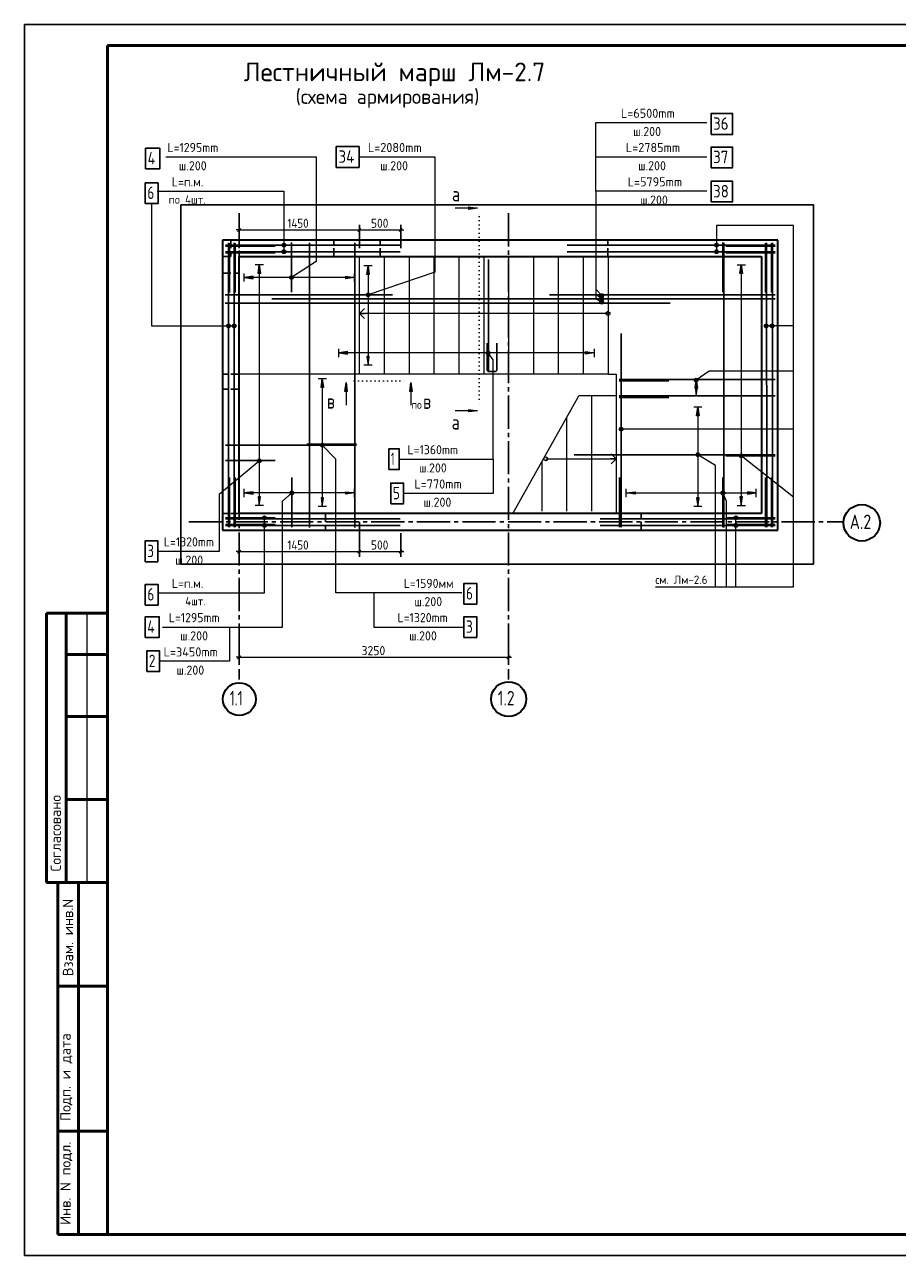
# Model space of a CAD drawing. Header units: millimetres. Extents: x 0 to 21000, y 0 to 14850.
# Tile 1 of 7: x 0 to 10530, y 0 to 14850. Entities that reach past the tile are written whole.
import ezdxf

# ---------------------------------------------------------------- set-up
doc = ezdxf.new("R2010")
doc.units = ezdxf.units.MM
for name, pattern in [('______2', [135, 100, -35]), ('______5', [550, 400, -50, 50, -50]), ('______9', [50, 0, -50])]:
    doc.linetypes.add(name, pattern=pattern)
for name, color, linetype, lineweight in [('Standard', 7, 'Continuous', 25), ('Заголовок чертежа', 7, 'Continuous', 25), ('Обрамление П-обр. равн.', 7, 'Continuous', 25), ('Общий01', 7, 'Continuous', 13), ('Общий02', 7, 'Continuous', 18), ('Позиционная метка линия выноска', 7, 'Continuous', 13), ('Размерная линия_ общее', 7, 'Continuous', 13), ('Текст_ общее', 7, 'Continuous', 25), ('Фоновоя арматура Х1', 7, 'Continuous', 25)]:
    doc.layers.add(name, color=color, linetype=linetype, lineweight=lineweight)
doc.layers.add('ЖБ Лестница', color=7, linetype='Continuous', lineweight=25, true_color=0xe0e0ff)
doc.layers.add('ЖБ Стена верхний уровень', color=7, linetype='Continuous', lineweight=25, true_color=0x006e00)
doc.layers.add('Оси', color=7, linetype='______5', true_color=0x656565)
doc.styles.add('ISOCPEUR', font='txt')

msp = doc.modelspace()

# ---------------------------------------------------------------- hatches: boundary and pattern name
at = {"layer": 'Общий01', "linetype": 'Continuous', "lineweight": 13, "transparency": 33554687}
for points in [[(5358, 12650), (5463, 12635), (5358, 12620)], [(3863, 10425), (3878, 10530), (3893, 10425)], [(4646, 10425), (4661, 10530), (4676, 10425)], [(5358, 10206), (5463, 10191), (5358, 10176)]]:
    msp.add_hatch(color=7, dxfattribs=at).paths.add_polyline_path(points, flags=16)
at = {"layer": 'Общий02', "linetype": 'Continuous', "lineweight": 13, "transparency": 33554687}
for points in [[(2817, 11847), (2832, 11952), (2847, 11847)], [(4129, 11835), (4144, 11940), (4159, 11835)], [(8631, 11847), (8646, 11952), (8661, 11847)], [(3874, 11814), (3979, 11799), (3874, 11784)], [(6769, 10904), (6874, 10889), (6769, 10874)], [(3577, 10470), (3592, 10575), (3607, 10470)], [(8089, 10465), (8104, 10570), (8119, 10465)], [(8108, 10128), (8123, 10233), (8138, 10128)], [(3874, 9214), (3979, 9199), (3874, 9184)], [(7365, 9184), (7260, 9199), (7365, 9214)]]:
    msp.add_hatch(color=7, dxfattribs=at).paths.add_polyline_path(points, flags=16)
for points in [[(2756, 11814), (2651, 11799), (2756, 11784)], [(3896, 10904), (3791, 10889), (3896, 10874)], [(4129, 10845), (4144, 10740), (4159, 10845)], [(8089, 10475), (8104, 10370), (8119, 10475)], [(2756, 9214), (2651, 9199), (2756, 9184)], [(8721, 9184), (8826, 9199), (8721, 9214)], [(2817, 9153), (2832, 9048), (2847, 9153)], [(3577, 9139), (3592, 9034), (3607, 9139)], [(8108, 9139), (8123, 9034), (8138, 9139)], [(8631, 9153), (8646, 9048), (8661, 9153)]]:
    msp.add_hatch(color=7, dxfattribs=at).paths.add_polyline_path(points)
at = {"layer": 'Текст_ общее', "linetype": 'Continuous', "lineweight": 13, "transparency": 33554687}
for points in [[(3148, 12202), (3109, 12202), (3106, 12190)], [(3148, 12202), (3106, 12190), (3151, 12190)], [(3151, 12190), (3106, 12190), (3109, 12179)], [(3140, 12210), (3117, 12210), (3109, 12202)], [(3140, 12210), (3109, 12202), (3148, 12202)], [(3151, 12190), (3109, 12179), (3148, 12179)], [(3148, 12179), (3109, 12179), (3117, 12171)], [(3117, 12210), (3140, 12210), (3129, 12213)], [(3148, 12179), (3117, 12171), (3140, 12171)], [(8368, 12202), (8329, 12202), (8326, 12190)], [(8368, 12202), (8326, 12190), (8371, 12190)], [(8371, 12190), (8326, 12190), (8329, 12179)], [(8360, 12210), (8337, 12210), (8329, 12202)], [(8360, 12210), (8329, 12202), (8368, 12202)], [(8371, 12190), (8329, 12179), (8368, 12179)], [(8368, 12179), (8329, 12179), (8337, 12171)], [(8337, 12210), (8360, 12210), (8348, 12213)], [(8368, 12179), (8337, 12171), (8360, 12171)], [(3148, 12122), (3109, 12122), (3106, 12110)], [(3148, 12122), (3106, 12110), (3151, 12110)], [(3151, 12110), (3106, 12110), (3109, 12099)], [(3140, 12130), (3117, 12130), (3109, 12122)], [(3140, 12130), (3109, 12122), (3148, 12122)], [(3151, 12110), (3109, 12099), (3148, 12099)], [(3148, 12099), (3109, 12099), (3117, 12091)], [(3140, 12171), (3117, 12171), (3129, 12168)], [(3117, 12130), (3140, 12130), (3129, 12133)], [(3148, 12099), (3117, 12091), (3140, 12091)], [(3140, 12091), (3117, 12091), (3129, 12088)], [(8368, 12122), (8329, 12122), (8326, 12110)], [(8368, 12122), (8326, 12110), (8371, 12110)], [(8371, 12110), (8326, 12110), (8329, 12099)], [(8360, 12130), (8337, 12130), (8329, 12122)], [(8360, 12130), (8329, 12122), (8368, 12122)], [(8371, 12110), (8329, 12099), (8368, 12099)], [(8368, 12099), (8329, 12099), (8337, 12091)], [(8360, 12171), (8337, 12171), (8348, 12168)], [(8337, 12130), (8360, 12130), (8348, 12133)], [(8368, 12099), (8337, 12091), (8360, 12091)], [(8360, 12091), (8337, 12091), (8348, 12088)], [(3221, 11777), (3200, 11809), (3197, 11798)], [(3221, 11777), (3197, 11798), (3210, 11779)], [(3210, 11779), (3197, 11798), (3201, 11787)], [(3232, 11780), (3207, 11818), (3200, 11809)], [(3232, 11780), (3200, 11809), (3221, 11777)], [(3240, 11789), (3219, 11822), (3207, 11818)], [(3240, 11789), (3207, 11818), (3232, 11780)], [(3242, 11800), (3230, 11819), (3219, 11822)], [(3242, 11800), (3219, 11822), (3240, 11789)], [(3230, 11819), (3242, 11800), (3238, 11811)], [(4140, 11569), (4127, 11605), (4122, 11595)], [(4140, 11569), (4122, 11595), (4130, 11574)], [(4130, 11574), (4122, 11595), (4123, 11583)], [(4152, 11569), (4137, 11612), (4127, 11605)], [(4152, 11569), (4127, 11605), (4140, 11569)], [(4161, 11576), (4149, 11612), (4137, 11612)], [(4161, 11576), (4137, 11612), (4152, 11569)], [(4166, 11586), (4159, 11607), (4149, 11612)], [(4166, 11586), (4149, 11612), (4161, 11576)], [(4159, 11607), (4166, 11586), (4166, 11598)], [(6959, 11602), (6942, 11588), (6941, 11576)], [(6959, 11602), (6941, 11576), (6970, 11602)], [(6970, 11602), (6941, 11576), (6946, 11566)], [(6942, 11588), (6959, 11602), (6948, 11597)], [(6970, 11602), (6946, 11566), (6980, 11595)], [(6980, 11595), (6946, 11566), (6956, 11559)], [(6980, 11595), (6956, 11559), (6985, 11585)], [(6985, 11585), (6956, 11559), (6968, 11559)], [(6985, 11585), (6968, 11559), (6985, 11573)], [(6941, 11545), (6956, 11562), (6946, 11555)], [(6956, 11562), (6941, 11545), (6942, 11533)], [(6941, 11500), (6952, 11520), (6944, 11512)], [(6952, 11520), (6941, 11500), (6944, 11489)], [(6956, 11562), (6942, 11533), (6967, 11563)], [(6967, 11563), (6942, 11533), (6949, 11523)], [(6952, 11520), (6944, 11489), (6963, 11523)], [(6963, 11523), (6944, 11489), (6952, 11481)], [(6967, 11563), (6949, 11523), (6978, 11558)], [(6978, 11558), (6949, 11523), (6959, 11519)], [(6963, 11523), (6952, 11481), (6975, 11520)], [(6975, 11520), (6952, 11481), (6963, 11478)], [(6978, 11558), (6959, 11519), (6984, 11548)], [(6984, 11548), (6959, 11519), (6971, 11519)], [(6975, 11520), (6963, 11478), (6983, 11512)], [(6983, 11512), (6963, 11478), (6974, 11481)], [(6985, 11573), (6968, 11559), (6978, 11564)], [(6984, 11548), (6971, 11519), (6985, 11537)], [(6985, 11537), (6971, 11519), (6980, 11526)], [(6983, 11512), (6974, 11481), (6986, 11501)], [(6986, 11501), (6974, 11481), (6983, 11489)], [(2439, 11203), (2439, 11225), (2436, 11214)], [(2439, 11225), (2447, 11195), (2447, 11233)], [(2439, 11225), (2439, 11203), (2447, 11195)], [(2447, 11233), (2459, 11192), (2459, 11237)], [(2447, 11233), (2447, 11195), (2459, 11192)], [(2459, 11237), (2459, 11192), (2470, 11195)], [(2459, 11237), (2470, 11195), (2470, 11233)], [(2470, 11233), (2470, 11195), (2478, 11203)], [(2470, 11233), (2478, 11203), (2478, 11225)], [(2478, 11225), (2478, 11203), (2481, 11214)], [(2509, 11203), (2509, 11225), (2506, 11214)], [(2509, 11225), (2517, 11195), (2517, 11233)], [(2509, 11225), (2509, 11203), (2517, 11195)], [(2517, 11233), (2529, 11192), (2529, 11237)], [(2517, 11233), (2517, 11195), (2529, 11192)], [(2529, 11237), (2529, 11192), (2540, 11195)], [(2529, 11237), (2540, 11195), (2540, 11233)], [(2540, 11233), (2540, 11195), (2548, 11203)], [(2540, 11233), (2548, 11203), (2548, 11225)], [(2548, 11225), (2548, 11203), (2551, 11214)], [(8929, 11203), (8929, 11225), (8926, 11214)], [(8937, 11195), (8937, 11233), (8929, 11225)], [(8937, 11195), (8929, 11225), (8929, 11203)], [(8948, 11192), (8948, 11237), (8937, 11233)], [(8948, 11192), (8937, 11233), (8937, 11195)], [(8960, 11195), (8960, 11233), (8948, 11237)], [(8960, 11195), (8948, 11237), (8948, 11192)], [(8968, 11203), (8968, 11225), (8960, 11233)], [(8968, 11203), (8960, 11233), (8960, 11195)], [(8968, 11225), (8968, 11203), (8971, 11214)], [(8999, 11203), (8999, 11225), (8996, 11214)], [(9007, 11195), (9007, 11233), (8999, 11225)], [(9007, 11195), (8999, 11225), (8999, 11203)], [(9018, 11192), (9018, 11237), (9007, 11233)], [(9018, 11192), (9007, 11233), (9007, 11195)], [(9030, 11195), (9030, 11233), (9018, 11237)], [(9030, 11195), (9018, 11237), (9018, 11192)], [(9038, 11203), (9038, 11225), (9030, 11233)], [(9038, 11203), (9030, 11233), (9030, 11195)], [(9038, 11225), (9038, 11203), (9041, 11214)], [(5569, 10886), (5600, 10909), (5589, 10911)], [(5569, 10886), (5589, 10911), (5571, 10897)], [(5574, 10875), (5600, 10909), (5569, 10886)], [(5571, 10897), (5589, 10911), (5578, 10906)], [(5574, 10875), (5609, 10902), (5600, 10909)], [(5583, 10868), (5609, 10902), (5574, 10875)], [(5583, 10868), (5614, 10891), (5609, 10902)], [(5594, 10866), (5614, 10891), (5583, 10868)], [(5594, 10866), (5612, 10880), (5614, 10891)], [(5612, 10880), (5594, 10866), (5605, 10871)], [(8105, 10538), (8084, 10570), (8082, 10559)], [(8105, 10538), (8082, 10559), (8094, 10540)], [(8094, 10540), (8082, 10559), (8085, 10548)], [(8117, 10542), (8091, 10579), (8084, 10570)], [(8117, 10542), (8084, 10570), (8105, 10538)], [(8124, 10551), (8102, 10583), (8091, 10579)], [(8124, 10551), (8091, 10579), (8117, 10542)], [(8126, 10562), (8114, 10581), (8102, 10583)], [(8126, 10562), (8102, 10583), (8124, 10551)], [(8114, 10581), (8126, 10562), (8123, 10573)], [(7179, 9957), (7179, 9979), (7176, 9968)], [(7187, 9949), (7187, 9987), (7179, 9979)], [(7187, 9949), (7179, 9979), (7179, 9957)], [(7198, 9945), (7198, 9990), (7187, 9987)], [(7198, 9945), (7187, 9987), (7187, 9949)], [(7210, 9949), (7210, 9987), (7198, 9990)], [(7210, 9949), (7198, 9990), (7198, 9945)], [(7218, 9957), (7218, 9979), (7210, 9987)], [(7218, 9957), (7210, 9987), (7210, 9949)], [(7218, 9979), (7218, 9957), (7221, 9968)], [(3576, 9760), (3598, 9797), (3570, 9770)], [(3570, 9770), (3598, 9797), (3587, 9797)], [(3570, 9770), (3587, 9797), (3571, 9781)], [(3571, 9781), (3587, 9797), (3577, 9792)], [(3576, 9760), (3608, 9791), (3598, 9797)], [(3586, 9754), (3608, 9791), (3576, 9760)], [(3586, 9754), (3614, 9781), (3608, 9791)], [(3598, 9754), (3614, 9781), (3586, 9754)], [(3598, 9754), (3614, 9769), (3614, 9781)], [(3614, 9769), (3598, 9754), (3608, 9759)], [(8104, 9650), (8113, 9680), (8101, 9661)], [(8101, 9661), (8113, 9680), (8104, 9672)], [(8112, 9641), (8124, 9683), (8104, 9650)], [(8104, 9650), (8124, 9683), (8113, 9680)], [(8112, 9641), (8135, 9680), (8124, 9683)], [(8123, 9638), (8135, 9680), (8112, 9641)], [(8123, 9638), (8143, 9671), (8135, 9680)], [(8134, 9641), (8143, 9671), (8123, 9638)], [(8134, 9641), (8146, 9660), (8143, 9671)], [(8146, 9660), (8134, 9641), (8143, 9649)], [(8625, 9640), (8637, 9669), (8623, 9652)], [(8623, 9652), (8637, 9669), (8628, 9662)], [(8632, 9631), (8649, 9671), (8625, 9640)], [(8625, 9640), (8649, 9671), (8637, 9669)], [(8632, 9631), (8660, 9666), (8649, 9671)], [(8642, 9626), (8660, 9666), (8632, 9631)], [(8642, 9626), (8666, 9657), (8660, 9666)], [(8654, 9628), (8666, 9657), (8642, 9626)], [(8654, 9628), (8668, 9645), (8666, 9657)], [(2809, 9585), (2835, 9566), (2810, 9596)], [(2824, 9567), (2809, 9585), (2814, 9574)], [(2809, 9585), (2824, 9567), (2835, 9566)], [(2810, 9596), (2846, 9571), (2817, 9606)], [(2810, 9596), (2835, 9566), (2846, 9571)], [(2817, 9606), (2853, 9581), (2828, 9610)], [(2817, 9606), (2846, 9571), (2853, 9581)], [(2828, 9610), (2853, 9581), (2854, 9592)], [(2828, 9610), (2854, 9592), (2839, 9609)], [(2839, 9609), (2854, 9592), (2849, 9603)], [(8668, 9645), (8654, 9628), (8663, 9634)], [(3201, 9206), (3238, 9182), (3208, 9216)], [(3208, 9216), (3244, 9192), (3218, 9221)], [(3208, 9216), (3238, 9182), (3244, 9192)], [(3218, 9221), (3244, 9192), (3245, 9204)], [(3218, 9221), (3245, 9204), (3230, 9220)], [(3230, 9220), (3245, 9204), (3239, 9214)], [(8404, 9202), (8440, 9217), (8429, 9221)], [(8404, 9202), (8429, 9221), (8409, 9213)], [(8406, 9190), (8440, 9217), (8404, 9202)], [(8406, 9190), (8447, 9208), (8440, 9217)], [(8413, 9181), (8447, 9208), (8406, 9190)], [(8409, 9213), (8429, 9221), (8418, 9220)], [(8413, 9181), (8449, 9196), (8447, 9208)], [(3201, 9195), (3227, 9177), (3201, 9206)], [(3201, 9206), (3227, 9177), (3238, 9182)], [(3216, 9178), (3201, 9195), (3206, 9184)], [(3201, 9195), (3216, 9178), (3227, 9177)], [(8424, 9177), (8449, 9196), (8413, 9181)], [(8424, 9177), (8444, 9186), (8449, 9196)], [(8444, 9186), (8424, 9177), (8435, 9178)], [(2872, 8900), (2917, 8900), (2914, 8911)], [(2872, 8900), (2914, 8911), (2875, 8911)], [(2875, 8911), (2914, 8911), (2906, 8919)], [(2875, 8911), (2906, 8919), (2883, 8919)], [(2883, 8919), (2906, 8919), (2895, 8923)], [(8560, 8900), (8605, 8900), (8602, 8911)], [(8560, 8900), (8602, 8911), (8563, 8911)], [(8563, 8911), (8602, 8911), (8594, 8919)], [(8563, 8911), (8594, 8919), (8571, 8919)], [(8571, 8919), (8594, 8919), (8583, 8923)], [(2875, 8889), (2917, 8900), (2872, 8900)], [(2872, 8808), (2917, 8808), (2914, 8819)], [(2872, 8808), (2914, 8819), (2875, 8819)], [(2875, 8797), (2917, 8808), (2872, 8808)], [(2875, 8889), (2914, 8889), (2917, 8900)], [(2883, 8881), (2914, 8889), (2875, 8889)], [(2875, 8819), (2914, 8819), (2906, 8827)], [(2875, 8819), (2906, 8827), (2883, 8827)], [(2875, 8797), (2914, 8797), (2917, 8808)], [(2883, 8789), (2914, 8797), (2875, 8797)], [(2883, 8881), (2906, 8881), (2914, 8889)], [(2906, 8881), (2883, 8881), (2895, 8878)], [(2883, 8827), (2906, 8827), (2895, 8831)], [(2883, 8789), (2906, 8789), (2914, 8797)], [(2906, 8789), (2883, 8789), (2895, 8786)], [(8563, 8889), (8605, 8900), (8560, 8900)], [(8560, 8808), (8605, 8808), (8602, 8819)], [(8560, 8808), (8602, 8819), (8563, 8819)], [(8563, 8797), (8605, 8808), (8560, 8808)], [(8563, 8889), (8602, 8889), (8605, 8900)], [(8571, 8881), (8602, 8889), (8563, 8889)], [(8563, 8819), (8602, 8819), (8594, 8827)], [(8563, 8819), (8594, 8827), (8571, 8827)], [(8563, 8797), (8602, 8797), (8605, 8808)], [(8571, 8789), (8602, 8797), (8563, 8797)], [(8571, 8881), (8594, 8881), (8602, 8889)], [(8594, 8881), (8571, 8881), (8583, 8878)], [(8571, 8827), (8594, 8827), (8583, 8831)], [(8571, 8789), (8594, 8789), (8602, 8797)], [(8594, 8789), (8571, 8789), (8583, 8786)]]:
    msp.add_hatch(color=7, dxfattribs=at).paths.add_polyline_path(points)

# ---------------------------------------------------------------- linework, layer by layer
at = {"color": 7, "linetype": 'Continuous', "lineweight": 25, "transparency": 33554687}
for p, q in [((2424, 12190), (4531, 12190)), ((2424, 12190), (4531, 12190)), ((2458, 8787), (2458, 12219)), ((2458, 8787), (2458, 12219)), ((2528, 8787), (2528, 12219)), ((2528, 8787), (2528, 12219)), ((9057, 12190), (6545, 12190)), ((9057, 12190), (6545, 12190)), ((8954, 8787), (8953, 12219)), ((8954, 8787), (8953, 12219)), ((9024, 8787), (9023, 12219)), ((9024, 8787), (9023, 12219)), ((2424, 12110), (4531, 12110)), ((2424, 12110), (4531, 12110)), ((9057, 12110), (6545, 12110)), ((9057, 12110), (6545, 12110)), ((2419, 11491), (7788, 11491)), ((9057, 11541), (2984, 11541)), ((7199, 8787), (7198, 11125)), ((7199, 8787), (7198, 11125)), ((9057, 10570), (7175, 10570)), ((9057, 10570), (7175, 10570)), ((9057, 10370), (7175, 10370)), ((9057, 10370), (7175, 10370)), ((2424, 9776), (4003, 9775)), ((9057, 9661), (6631, 9661)), ((2424, 8888), (4533, 8888)), ((2424, 8888), (4533, 8888)), ((2424, 8808), (4533, 8808)), ((2424, 8808), (4533, 8808)), ((9057, 8888), (6945, 8888)), ((9057, 8888), (6945, 8888)), ((9057, 8808), (6945, 8808)), ((9057, 8808), (6945, 8808))]:
    msp.add_line(p, q, dxfattribs=at)
for points in [[(8282, 13526), (8542, 13526), (8542, 13776), (8282, 13776), (8282, 13526)], [(1455, 12691), (1610, 12691), (1610, 12941), (1455, 12941), (1455, 12691)], [(8282, 12710), (8542, 12710), (8542, 12960), (8282, 12960), (8282, 12710)], [(1455, 7846), (1610, 7846), (1610, 8096), (1455, 8096), (1455, 7846)], [(5300, 7858), (5455, 7858), (5455, 8108), (5300, 8108), (5300, 7858)]]:
    msp.add_lwpolyline(points, dxfattribs=at)
at = {"layer": 'Standard', "color": 7, "linetype": 'Continuous', "lineweight": 25, "transparency": 33554687}
msp.add_line((1000, 14600), (1000, 529), dxfattribs=at)
at = {"layer": 'Standard', "color": 7, "linetype": 'Continuous', "lineweight": 50, "transparency": 33554687}
for p, q in [((3, 7750), (0, 7750)), ((1000, 7750), (263, 7750)), ((263, 7750), (263, 4500)), ((263, 7750), (263, 4500)), ((500, 7750), (500, 4500)), ((1000, 7250), (500, 7250)), ((1000, 6500), (500, 6500)), ((1000, 5500), (500, 5500)), ((0, 4500), (3, 4500)), ((263, 4500), (1000, 4500)), ((400, 250), (400, 4500)), ((400, 250), (400, 4500)), ((650, 250), (650, 4500)), ((400, 3250), (1000, 3250)), ((400, 1500), (1000, 1500)), ((1000, 250), (400, 250))]:
    msp.add_line(p, q, dxfattribs=at)
at = {"layer": 'Standard', "color": 7, "linetype": 'Continuous', "lineweight": 13, "transparency": 33554687}
msp.add_line((750, 7750), (750, 4500), dxfattribs=at)
at = {"layer": 'Standard', "color": 7, "linetype": 'Continuous', "lineweight": 25, "transparency": 33554687}
msp.add_lwpolyline([(0, 0), (21000, 0), (21000, 14850), (0, 14850), (0, 0)], close=True, dxfattribs=at)
at = {"layer": 'Standard', "color": 7, "linetype": 'Continuous', "lineweight": 13, "transparency": 33554687}
msp.add_lwpolyline([(21000, 14850), (0, 14850), (0, 0), (21000, 0), (21000, 14850)], dxfattribs=at)
at = {"layer": 'Standard', "color": 7, "linetype": 'Continuous', "lineweight": 50, "transparency": 33554687}
msp.add_lwpolyline([(1000, 14600), (20750, 14600), (20750, 250), (1000, 250), (1000, 14600)], close=True, dxfattribs=at)
at = {"layer": 'Standard', "color": 254, "linetype": 'Continuous', "lineweight": 25, "true_color": 0xc4c4ff, "transparency": 33554687}
msp.add_lwpolyline([(1883, 8341), (9519, 8341), (9519, 12674), (1883, 12674), (1883, 8341)], dxfattribs=at)
at = {"layer": 'ЖБ Лестница', "color": 253, "linetype": 'Continuous', "lineweight": 13, "true_color": 0xa0a0a0, "transparency": 33554687}
for p, q in [((4039, 10631), (4039, 12051)), ((4339, 12051), (4339, 10631)), ((4639, 12051), (4639, 10631)), ((4939, 12051), (4939, 10631)), ((5239, 12051), (5239, 10631)), ((5539, 12051), (5539, 10631)), ((5839, 12051), (5839, 10631)), ((6139, 12051), (6139, 10631)), ((6439, 12051), (6439, 10631)), ((6739, 12051), (6739, 10631)), ((7039, 12051), (7039, 10631)), ((4099, 11426), (4039, 11366)), ((7039, 11366), (4039, 11366)), ((4039, 11366), (4114, 11366)), ((4039, 11366), (4039, 11366)), ((4039, 11366), (4039, 11366)), ((4039, 11366), (4039, 11366)), ((4039, 11366), (4099, 11306)), ((7016, 11366), (7016, 11366)), ((7039, 11388), (7039, 11388)), ((7039, 11343), (7039, 11343)), ((7061, 11366), (7061, 11366)), ((7039, 10631), (2589, 10631)), ((7039, 10631), (7139, 10631)), ((7139, 10631), (7139, 8951)), ((5889, 8951), (6688, 10371)), ((7139, 10371), (6688, 10371)), ((6839, 10371), (6839, 8981)), ((6539, 10105), (6539, 8981)), ((7139, 9611), (7079, 9671)), ((6239, 9572), (6239, 8981)), ((6266, 9611), (6266, 9611)), ((6289, 9633), (6289, 9633)), ((6289, 9611), (7139, 9611)), ((6289, 9588), (6289, 9588)), ((6311, 9611), (6311, 9611)), ((7139, 9611), (7064, 9611)), ((7079, 9551), (7139, 9611)), ((7139, 9611), (7139, 9611)), ((7139, 9611), (7139, 9611)), ((7139, 9611), (7139, 9611))]:
    msp.add_line(p, q, dxfattribs=at)
for centre in [(7039, 11366), (6289, 9611)]:
    msp.add_circle(centre, 22.5, dxfattribs=at)
at = {"layer": 'ЖБ Стена верхний уровень', "color": 7, "linetype": 'Continuous', "lineweight": 35, "transparency": 33554687}
for p, q in [((2389, 12251), (2389, 12051)), ((8889, 12251), (2389, 12251)), ((9089, 12251), (8889, 12251)), ((9089, 8951), (9089, 12251)), ((2389, 12051), (2389, 8951)), ((2589, 12051), (8889, 12051)), ((2589, 8951), (2589, 12051)), ((8889, 12051), (8889, 8951)), ((2389, 8951), (2389, 8751)), ((8889, 8951), (2589, 8951)), ((9089, 8751), (9089, 8951)), ((2389, 8751), (9089, 8751))]:
    msp.add_line(p, q, dxfattribs=at)
at = {"layer": 'ЖБ Стена верхний уровень', "color": 253, "linetype": '______2', "lineweight": -3, "true_color": 0xababab, "transparency": 33554687}
for p, q in [((2489, 12251), (2489, 12051)), ((2589, 12251), (2589, 12051)), ((3729, 12051), (3729, 12251)), ((4289, 12051), (4289, 12251)), ((7038, 12051), (7038, 12251)), ((2489, 12051), (2389, 12051)), ((2389, 11851), (2589, 11851)), ((2589, 10631), (2389, 10631)), ((2589, 10451), (2389, 10451)), ((2589, 8951), (2389, 8951)), ((3629, 8951), (3629, 8751)), ((7438, 8751), (7438, 8951))]:
    msp.add_line(p, q, dxfattribs=at)
at = {"layer": 'Обрамление П-обр. равн.', "color": 7, "linetype": 'Continuous', "lineweight": 25, "transparency": 33554687}
for p, q in [((2424, 12178), (3023, 12178)), ((2471, 12215), (2471, 11616)), ((2541, 12215), (2541, 11616)), ((3220, 12220), (3220, 11621)), ((8425, 12220), (8425, 11621)), ((9057, 12178), (8459, 12178)), ((8941, 12215), (8941, 11616)), ((9011, 12215), (9011, 11616)), ((2424, 12098), (3023, 12098)), ((9057, 12098), (8459, 12098)), ((4439, 11591), (2419, 11591)), ((9057, 11591), (6333, 11591)), ((7175, 10552), (7773, 10552)), ((7175, 10352), (7773, 10352)), ((4003, 9787), (3404, 9787)), ((2424, 9591), (3023, 9591)), ((9057, 9648), (8459, 9648)), ((2471, 8786), (2471, 9385)), ((2541, 8786), (2541, 9385)), ((3223, 8786), (3223, 9385)), ((7176, 8786), (7176, 9385)), ((8426, 8786), (8426, 9385)), ((8941, 8786), (8941, 9385)), ((9011, 8786), (9011, 9385)), ((2424, 8900), (3023, 8900)), ((2424, 8820), (3023, 8820)), ((9057, 8900), (8459, 8900)), ((9057, 8820), (8459, 8820))]:
    msp.add_line(p, q, dxfattribs=at)
for points in [[(3761, 13128), (4036, 13128), (4036, 13378), (3761, 13378), (3761, 13128)], [(8282, 13123), (8542, 13123), (8542, 13373), (8282, 13373), (8282, 13123)], [(1460, 13108), (1630, 13108), (1630, 13358), (1460, 13358), (1460, 13108)], [(5579, 11006), (5579, 10688), (5580, 10683), (5581, 10679), (5584, 10675), (5586, 10672), (5590, 10669), (5594, 10667), (5598, 10665), (5602, 10665), (5676, 10665), (5680, 10665), (5685, 10667), (5689, 10669), (5692, 10672), (5695, 10675), (5697, 10679), (5698, 10683), (5699, 10688), (5699, 11006)], [(4418, 9068), (4573, 9068), (4573, 9318), (4418, 9318), (4418, 9068)], [(1454, 8370), (1609, 8370), (1609, 8620), (1454, 8620), (1454, 8370)], [(1455, 7456), (1625, 7456), (1625, 7706), (1455, 7706), (1455, 7456)], [(5300, 7456), (5455, 7456), (5455, 7706), (5300, 7706), (5300, 7456)]]:
    msp.add_lwpolyline(points, dxfattribs=at)
at = {"layer": 'Общий01', "color": 7, "linetype": 'Continuous', "lineweight": 13, "transparency": 33554687}
for p, q in [((5463, 12635), (5193, 12635)), ((5358, 12635), (5350, 12635)), ((5358, 12620), (5358, 12650)), ((5358, 12650), (5463, 12635)), ((5463, 12635), (5358, 12620)), ((5463, 12635), (5463, 12635)), ((5463, 12635), (5463, 12635)), ((5463, 12635), (5463, 12635)), ((3863, 10425), (3878, 10530)), ((3893, 10425), (3863, 10425)), ((3878, 10530), (3878, 10260)), ((3878, 10530), (3878, 10530)), ((3878, 10530), (3878, 10530)), ((3878, 10530), (3878, 10530)), ((3878, 10530), (3893, 10425)), ((3878, 10425), (3878, 10418)), ((4646, 10425), (4661, 10530)), ((4676, 10425), (4646, 10425)), ((4661, 10530), (4661, 10260)), ((4661, 10530), (4661, 10530)), ((4661, 10530), (4661, 10530)), ((4661, 10530), (4661, 10530)), ((4661, 10530), (4676, 10425)), ((4661, 10425), (4661, 10418)), ((5463, 10191), (5193, 10191)), ((5358, 10191), (5350, 10191)), ((5358, 10176), (5358, 10206)), ((5358, 10206), (5463, 10191)), ((5463, 10191), (5358, 10176)), ((5463, 10191), (5463, 10191)), ((5463, 10191), (5463, 10191)), ((5463, 10191), (5463, 10191))]:
    msp.add_line(p, q, dxfattribs=at)
at = {"layer": 'Общий01', "color": 7, "linetype": '______9', "lineweight": 13, "transparency": 33554687}
for p, q in [((5485, 12536), (5485, 10268)), ((3978, 10552), (4584, 10552))]:
    msp.add_line(p, q, dxfattribs=at)
at = {"layer": 'Общий02', "color": 251, "linetype": 'Continuous', "lineweight": 13, "true_color": 0x494949, "transparency": 33554687}
for p, q in [((2882, 11952), (2782, 11952)), ((2817, 11847), (2832, 11952)), ((2832, 11952), (2832, 9048)), ((2832, 11952), (2832, 11952)), ((2832, 11952), (2832, 11952)), ((2832, 11952), (2832, 11952)), ((2832, 11952), (2847, 11847)), ((4194, 11940), (4094, 11940)), ((4129, 11835), (4144, 11940)), ((4144, 11940), (4144, 10740)), ((4144, 11940), (4144, 11940)), ((4144, 11940), (4144, 11940)), ((4144, 11940), (4144, 11940)), ((4144, 11940), (4159, 11835)), ((8596, 11952), (8696, 11952)), ((8631, 11847), (8646, 11952)), ((8646, 11952), (8646, 9048)), ((8646, 11952), (8646, 11952)), ((8646, 11952), (8646, 11952)), ((8646, 11952), (8646, 11952)), ((8646, 11952), (8661, 11847)), ((2651, 11749), (2651, 11849)), ((2756, 11814), (2651, 11799)), ((3979, 11799), (2651, 11799)), ((2651, 11799), (2651, 11799)), ((2651, 11799), (2651, 11799)), ((2651, 11799), (2651, 11799)), ((2651, 11799), (2756, 11784)), ((2756, 11784), (2756, 11814)), ((2756, 11799), (2763, 11799)), ((2847, 11847), (2817, 11847)), ((2832, 11847), (2832, 11840)), ((3874, 11799), (3866, 11799)), ((3874, 11784), (3874, 11814)), ((3874, 11814), (3979, 11799)), ((3979, 11799), (3874, 11784)), ((3979, 11749), (3979, 11849)), ((3979, 11799), (3979, 11799)), ((3979, 11799), (3979, 11799)), ((3979, 11799), (3979, 11799)), ((4159, 11835), (4129, 11835)), ((4144, 11835), (4144, 11827)), ((8661, 11847), (8631, 11847)), ((8646, 11847), (8646, 11840)), ((3791, 10839), (3791, 10939)), ((3896, 10904), (3791, 10889)), ((6874, 10889), (3791, 10889)), ((3791, 10889), (3791, 10889)), ((3791, 10889), (3791, 10889)), ((3791, 10889), (3791, 10889)), ((3791, 10889), (3896, 10874)), ((3896, 10874), (3896, 10904)), ((3896, 10889), (3903, 10889)), ((4159, 10845), (4129, 10845)), ((4129, 10845), (4144, 10740)), ((4144, 10845), (4144, 10853)), ((4144, 10740), (4159, 10845)), ((6769, 10889), (6762, 10889)), ((6769, 10874), (6769, 10904)), ((6769, 10904), (6874, 10889)), ((6874, 10889), (6769, 10874)), ((6874, 10839), (6874, 10939)), ((6874, 10889), (6874, 10889)), ((6874, 10889), (6874, 10889)), ((6874, 10889), (6874, 10889)), ((4194, 10740), (4094, 10740)), ((4144, 10740), (4144, 10740)), ((4144, 10740), (4144, 10740)), ((4144, 10740), (4144, 10740)), ((3642, 10575), (3542, 10575)), ((3577, 10470), (3592, 10575)), ((3592, 10575), (3592, 9034)), ((3592, 10575), (3592, 10575)), ((3592, 10575), (3592, 10575)), ((3592, 10575), (3592, 10575)), ((3592, 10575), (3607, 10470)), ((8054, 10570), (8154, 10570)), ((8089, 10465), (8104, 10570)), ((8104, 10570), (8104, 10370)), ((8104, 10570), (8104, 10570)), ((8104, 10570), (8104, 10570)), ((8104, 10570), (8104, 10570)), ((8104, 10570), (8119, 10465)), ((3607, 10470), (3577, 10470)), ((3592, 10470), (3592, 10463)), ((8119, 10475), (8089, 10475)), ((8089, 10475), (8104, 10370)), ((8119, 10465), (8089, 10465)), ((8104, 10475), (8104, 10483)), ((8104, 10370), (8119, 10475)), ((8104, 10465), (8104, 10458)), ((8054, 10370), (8154, 10370)), ((8104, 10370), (8104, 10370)), ((8104, 10370), (8104, 10370)), ((8104, 10370), (8104, 10370)), ((8173, 10233), (8073, 10233)), ((8108, 10128), (8123, 10233)), ((8138, 10128), (8108, 10128)), ((8123, 10233), (8123, 9034)), ((8123, 10233), (8123, 10233)), ((8123, 10233), (8123, 10233)), ((8123, 10233), (8123, 10233)), ((8123, 10233), (8138, 10128)), ((8123, 10128), (8123, 10121)), ((2651, 9149), (2651, 9249)), ((2756, 9214), (2651, 9199)), ((2756, 9184), (2756, 9214)), ((3874, 9184), (3874, 9214)), ((3874, 9214), (3979, 9199)), ((3979, 9149), (3979, 9249)), ((7260, 9149), (7260, 9249)), ((7260, 9199), (7365, 9214)), ((7365, 9214), (7365, 9184)), ((8826, 9199), (8721, 9214)), ((8721, 9214), (8721, 9184)), ((8826, 9149), (8826, 9249)), ((3979, 9199), (2651, 9199)), ((2651, 9199), (2651, 9199)), ((2651, 9199), (2651, 9199)), ((2651, 9199), (2651, 9199)), ((2651, 9199), (2756, 9184)), ((2756, 9199), (2763, 9199)), ((2847, 9153), (2817, 9153)), ((2817, 9153), (2832, 9048)), ((2832, 9153), (2832, 9161)), ((2832, 9048), (2847, 9153)), ((3607, 9139), (3577, 9139)), ((3577, 9139), (3592, 9034)), ((3592, 9139), (3592, 9146)), ((3592, 9034), (3607, 9139)), ((3874, 9199), (3866, 9199)), ((3979, 9199), (3874, 9184)), ((3979, 9199), (3979, 9199)), ((3979, 9199), (3979, 9199)), ((3979, 9199), (3979, 9199)), ((7260, 9199), (8826, 9199)), ((7260, 9199), (7260, 9199)), ((7260, 9199), (7260, 9199)), ((7260, 9199), (7260, 9199)), ((7365, 9184), (7260, 9199)), ((7365, 9199), (7372, 9199)), ((8138, 9139), (8108, 9139)), ((8108, 9139), (8123, 9034)), ((8123, 9139), (8123, 9146)), ((8123, 9034), (8138, 9139)), ((8661, 9153), (8631, 9153)), ((8631, 9153), (8646, 9048)), ((8646, 9153), (8646, 9161)), ((8646, 9048), (8661, 9153)), ((8721, 9199), (8714, 9199)), ((8721, 9184), (8826, 9199)), ((8826, 9199), (8826, 9199)), ((8826, 9199), (8826, 9199)), ((8826, 9199), (8826, 9199)), ((2882, 9048), (2782, 9048)), ((2832, 9048), (2832, 9048)), ((2832, 9048), (2832, 9048)), ((2832, 9048), (2832, 9048)), ((3642, 9034), (3542, 9034)), ((3592, 9034), (3592, 9034)), ((3592, 9034), (3592, 9034)), ((3592, 9034), (3592, 9034)), ((8173, 9034), (8073, 9034)), ((8123, 9034), (8123, 9034)), ((8123, 9034), (8123, 9034)), ((8123, 9034), (8123, 9034)), ((8596, 9048), (8696, 9048)), ((8646, 9048), (8646, 9048)), ((8646, 9048), (8646, 9048)), ((8646, 9048), (8646, 9048))]:
    msp.add_line(p, q, dxfattribs=at)
at = {"layer": 'Оси', "color": 8, "linetype": '______5', "lineweight": -3, "transparency": 33554687}
for p, q in [((2588, 12574), (2588, 6949)), ((5838, 12574), (5838, 6949)), ((1983, 8851), (9881, 8851))]:
    msp.add_line(p, q, dxfattribs=at)
at = {"layer": 'Оси', "color": 7, "linetype": 'Continuous', "lineweight": 35, "transparency": 33554687}
for centre, radius in [((10101, 8839), 220), ((2590, 6712), 198), ((5840, 6712), 210)]:
    msp.add_circle(centre, radius, dxfattribs=at)
at = {"layer": 'Позиционная метка линия выноска', "color": 7, "linetype": 'Continuous', "lineweight": 13, "transparency": 33554687}
for points in [[(6894, 13253), (6894, 13297), (6894, 13667), (8231, 13667)], [(6894, 12840), (6894, 12883), (6894, 13253), (8231, 13253)], [(5654, 9607), (5654, 9563), (5654, 9193), (4573, 9193)], [(4213, 7995), (4213, 7951), (4213, 7581), (5300, 7581)], [(2471, 7581), (2471, 7538), (2471, 7168), (1621, 7168)]]:
    msp.add_lwpolyline(points, dxfattribs=at)
at = {"layer": 'Размерная линия_ общее', "color": 7, "linetype": 'Continuous', "lineweight": 13, "transparency": 33554687}
for p, q in [((2588, 12373), (2551, 12373)), ((2588, 12373), (4039, 12373)), ((4039, 12373), (4539, 12373)), ((4539, 12373), (4576, 12373)), ((2588, 8491), (2551, 8491)), ((2588, 8491), (4039, 8491)), ((4039, 8491), (4539, 8491)), ((4539, 8491), (4576, 8491)), ((2588, 7217), (2551, 7217)), ((2588, 7217), (5838, 7217)), ((5838, 7217), (5876, 7217))]:
    msp.add_line(p, q, dxfattribs=at)
at = {"layer": 'Размерная линия_ общее', "color": 7, "linetype": 'Continuous', "lineweight": 25, "transparency": 33554687}
for p, q in [((2570, 12355), (2607, 12392)), ((4020, 12355), (4057, 12392)), ((4520, 12355), (4557, 12392)), ((2570, 8473), (2607, 8510)), ((4020, 8473), (4057, 8510)), ((4520, 8473), (4557, 8510)), ((2570, 7198), (2607, 7235)), ((5820, 7198), (5857, 7235))]:
    msp.add_line(p, q, dxfattribs=at)
at = {"layer": 'Размерная линия_ общее', "color": 253, "linetype": 'Continuous', "lineweight": -3, "true_color": 0xa0a0a0, "transparency": 33554687}
for p, q in [((2588, 12373), (2588, 12436)), ((2588, 12373), (2588, 12311)), ((2588, 12373), (2588, 12373)), ((4039, 12373), (4039, 12436)), ((4039, 12373), (4039, 12311)), ((4039, 12373), (4039, 12151)), ((4539, 12373), (4539, 12436)), ((4539, 12373), (4539, 12311)), ((4539, 12373), (4539, 12151)), ((4539, 8491), (4539, 8714)), ((2588, 8491), (2588, 8554)), ((2588, 8491), (2588, 8429)), ((2588, 8491), (2588, 8491)), ((4039, 8491), (4039, 8554)), ((4039, 8491), (4039, 8429)), ((4539, 8491), (4539, 8554)), ((4539, 8491), (4539, 8429)), ((2588, 7217), (2588, 7279)), ((5838, 7217), (5838, 7279)), ((2588, 7217), (2588, 7260)), ((2588, 7217), (2588, 7154)), ((5838, 7217), (5838, 7154)), ((5838, 7217), (5838, 7217))]:
    msp.add_line(p, q, dxfattribs=at)
msp.add_lwpolyline([(4039, 8491), (4039, 8500), (4039, 8500), (4039, 8815), (4039, 8815), (4039, 8851)], dxfattribs=at)
at = {"layer": 'Текст_ общее', "color": 7, "linetype": 'Continuous', "lineweight": 13, "transparency": 33554687}
for p, q in [((8348, 12425), (8348, 12190)), ((3106, 12190), (3106, 12190)), ((3129, 12213), (3129, 12213)), ((3129, 12190), (3129, 12110)), ((3151, 12190), (3151, 12190)), ((8326, 12190), (8326, 12190)), ((8348, 12213), (8348, 12213)), ((8348, 12190), (8348, 12110)), ((8371, 12190), (8371, 12190)), ((3106, 12110), (3106, 12110)), ((3129, 12168), (3129, 12168)), ((3129, 12133), (3129, 12133)), ((3129, 12088), (3129, 12088)), ((3151, 12110), (3151, 12110)), ((8326, 12110), (8326, 12110)), ((8348, 12168), (8348, 12168)), ((8348, 12133), (8348, 12133)), ((8348, 12088), (8348, 12088)), ((8371, 12110), (8371, 12110)), ((3201, 11787), (3201, 11787)), ((3207, 11818), (3207, 11818)), ((3232, 11780), (3232, 11780)), ((3238, 11811), (3238, 11811)), ((4123, 11583), (4123, 11583)), ((4137, 11612), (4137, 11612)), ((4166, 11598), (4166, 11598)), ((6894, 11659), (6963, 11581)), ((6948, 11597), (6948, 11597)), ((6980, 11595), (6980, 11595)), ((4152, 11569), (4152, 11569)), ((6944, 11512), (6944, 11512)), ((6946, 11566), (6946, 11566)), ((6946, 11555), (6946, 11555)), ((6949, 11523), (6949, 11523)), ((6952, 11481), (6952, 11481)), ((6975, 11520), (6975, 11520)), ((6978, 11564), (6978, 11564)), ((6978, 11558), (6978, 11558)), ((6980, 11526), (6980, 11526)), ((6983, 11489), (6983, 11489)), ((2419, 11214), (2459, 11214)), ((2436, 11214), (2436, 11214)), ((2459, 11237), (2459, 11237)), ((2459, 11192), (2459, 11192)), ((2481, 11214), (2481, 11214)), ((2506, 11214), (2506, 11214)), ((2529, 11237), (2529, 11237)), ((2529, 11192), (2529, 11192)), ((2551, 11214), (2551, 11214)), ((8926, 11214), (8926, 11214)), ((8948, 11237), (8948, 11237)), ((9277, 11214), (8948, 11214)), ((8948, 11192), (8948, 11192)), ((8971, 11214), (8971, 11214)), ((8996, 11214), (8996, 11214)), ((9018, 11237), (9018, 11237)), ((9058, 11214), (9018, 11214)), ((9018, 11192), (9018, 11192)), ((9041, 11214), (9041, 11214)), ((5574, 10875), (5574, 10875)), ((5578, 10906), (5578, 10906)), ((5605, 10871), (5605, 10871)), ((5609, 10902), (5609, 10902)), ((8085, 10548), (8085, 10548)), ((8091, 10579), (8091, 10579)), ((8123, 10573), (8123, 10573)), ((8117, 10542), (8117, 10542)), ((7176, 9968), (7176, 9968)), ((7198, 9990), (7198, 9990)), ((7221, 9968), (7221, 9968)), ((7198, 9945), (7198, 9945)), ((3576, 9760), (3576, 9760)), ((3577, 9792), (3577, 9792)), ((3608, 9791), (3608, 9791)), ((3608, 9759), (3608, 9759)), ((8104, 9672), (8104, 9672)), ((8135, 9680), (8135, 9680)), ((8628, 9662), (8628, 9662)), ((8660, 9666), (8660, 9666)), ((2814, 9574), (2814, 9574)), ((2817, 9606), (2817, 9606)), ((2846, 9571), (2846, 9571)), ((2849, 9603), (2849, 9603)), ((8112, 9641), (8112, 9641)), ((8143, 9649), (8143, 9649)), ((8632, 9631), (8632, 9631)), ((9277, 9148), (8646, 9648)), ((8663, 9634), (8663, 9634)), ((3208, 9216), (3208, 9216)), ((3239, 9214), (3239, 9214)), ((8418, 9220), (8418, 9220)), ((8447, 9208), (8447, 9208)), ((3206, 9184), (3206, 9184)), ((3238, 9182), (3238, 9182)), ((8406, 9190), (8406, 9190)), ((8435, 9178), (8435, 9178)), ((2895, 8923), (2895, 8923)), ((8583, 8923), (8583, 8923)), ((2872, 8900), (2872, 8900)), ((2872, 8808), (2872, 8808)), ((2895, 8878), (2895, 8878)), ((2895, 8831), (2895, 8831)), ((2895, 8751), (2895, 8808)), ((2895, 8786), (2895, 8786)), ((2917, 8900), (2917, 8900)), ((2917, 8808), (2917, 8808)), ((8560, 8900), (8560, 8900)), ((8560, 8808), (8560, 8808)), ((8583, 8065), (8583, 8900)), ((8583, 8878), (8583, 8878)), ((8583, 8831), (8583, 8831)), ((8583, 8751), (8583, 8808)), ((8583, 8786), (8583, 8786)), ((8605, 8900), (8605, 8900)), ((8605, 8808), (8605, 8808))]:
    msp.add_line(p, q, dxfattribs=at)
for points in [[(1704, 13253), (3519, 13253), (3519, 11993), (3220, 11799)], [(4036, 13253), (4949, 13253), (4949, 11863), (4144, 11591)], [(1599, 12840), (3129, 12840), (3129, 12190)], [(8231, 12840), (6894, 12840), (6894, 11600), (6963, 11541)], [(1532, 12701), (1532, 11214), (2529, 11214)], [(8337, 8065), (9277, 8065), (9277, 12425), (8348, 12425)], [(6894, 11600), (6894, 11541), (6963, 11501)], [(4520, 9607), (5654, 9607), (5654, 10807), (5591, 10889)], [(9277, 10667), (8261, 10667), (8104, 10560)], [(9277, 9968), (7327, 9968), (7198, 9968)], [(5277, 7995), (3757, 7995), (3757, 9605), (3592, 9775)], [(7610, 8065), (8337, 8065), (8337, 9531), (8123, 9661)], [(1609, 8495), (2353, 8495), (2353, 9189), (2832, 9588)], [(1663, 7581), (3113, 7581), (3113, 9101), (3223, 9199)], [(8467, 8065), (8467, 9101), (8426, 9199)], [(1610, 7995), (2895, 7995), (2895, 8900)]]:
    msp.add_lwpolyline(points, dxfattribs=at)
for centre in [(3129, 12190), (8348, 12190), (3129, 12110), (8348, 12110), (3220, 11799), (4144, 11591), (6963, 11581), (6963, 11541), (6963, 11501), (2459, 11214), (2529, 11214), (8948, 11214), (9018, 11214), (5591, 10889), (8104, 10560), (7198, 9968), (3592, 9775), (8123, 9661), (8646, 9648), (2832, 9588), (3223, 9199), (8426, 9199), (2895, 8900), (8583, 8900), (2895, 8808), (8583, 8808)]:
    msp.add_circle(centre, 22.5, dxfattribs=at)
at = {"layer": 'Фоновоя арматура Х1', "color": 7, "linetype": 'Continuous', "lineweight": 25, "transparency": 33554687}
for p, q in [((3438, 12219), (3438, 8782)), ((3986, 12219), (3986, 8782)), ((8438, 12219), (8438, 8782)), ((5597, 12014), (5597, 10666))]:
    msp.add_line(p, q, dxfattribs=at)
for points in [[(4395, 9482), (4520, 9482), (4520, 9732), (4395, 9732), (4395, 9482)], [(1473, 7043), (1628, 7043), (1628, 7293), (1473, 7293), (1473, 7043)]]:
    msp.add_lwpolyline(points, dxfattribs=at)

# ---------------------------------------------------------------- texts
at = {"color": 7, "linetype": 'Continuous', "lineweight": 13, "transparency": 33554687, "attachment_point": 7, "style": 'ISOCPEUR'}
for s, insert, char_height, width in [('\\W0.97;L=6500mm ', (7195, 13725), 110, 778.97), ('\\W0.87;36', (8307, 13581), 150, 275.41), ('\\W0.95;ш.200 ', (7343, 13505), 110, 481.07), ('\\W0.95;L=п.м. ', (1776, 12898), 110, 503.12), ('\\W0.97;L=5795mm ', (7276, 12898), 110, 778.97), ('\\W0.78;6', (1480, 12746), 150, 163.2), ('\\W0.95;ш.200 ', (7425, 12678), 110, 481.06), ('\\W0.87;38', (8307, 12765), 150, 275.41), ('\\W0.78;6', (1480, 7901), 150, 163.2), ('\\W0.95;L=п.м. ', (1776, 8053), 110, 503.12), ('\\W0.94;L=1590мм ', (4575, 8053), 110, 733.27), ('\\W0.78;6', (5325, 7913), 150, 163.2), ('\\W0.95;ш.200 ', (4702, 7833), 110, 481.06)]:
    msp.add_mtext(s, dxfattribs=dict(at, insert=insert, char_height=char_height, width=width))
at = {"layer": 'Standard', "color": 7, "linetype": 'Continuous', "lineweight": 50, "transparency": 33554687, "char_height": 125, "attachment_point": 7, "rotation": 90, "style": 'ISOCPEUR'}
for s, insert, width in [('\\A1;{\\fISOCPEUR|i0|b0;\\H125.000000;\\W1.000000;\\C7;Согласовано}\\P', (438, 4631), 1035.94), ('\\A1;{\\fISOCPEUR|i0|b0;\\H125.000000;\\W1.000000;\\C7;Взам. инв.N}\\P', (586, 3368), 954.55), ('\\A1;{\\fISOCPEUR|i0|b0;\\H125.000000;\\W1.000000;\\C7;Подп. и дата}\\P', (575, 1621), 1098.53), ('\\A1;{\\fISOCPEUR|i0|b0;\\H125.000000;\\W1.000000;\\C7;Инв. N подл.}\\P', (575, 367), 1010.9)]:
    msp.add_mtext(s, dxfattribs=dict(at, insert=insert, width=width))
at = {"layer": 'Заголовок чертежа', "color": 7, "linetype": 'Continuous', "lineweight": 50, "transparency": 33554687, "attachment_point": 7, "style": 'ISOCPEUR'}
for s, insert, char_height, width in [('\\W0.99;Лестничный марш Лм-2.7', (2644, 14106), 225, 3641.73), ('\\W0.98;(схема армирования)', (3269, 13846), 175, 2359.83)]:
    msp.add_mtext(s, dxfattribs=dict(at, insert=insert, char_height=char_height, width=width))
at = {"layer": 'Обрамление П-обр. равн.', "color": 7, "linetype": 'Continuous', "lineweight": 13, "transparency": 33554687, "attachment_point": 7, "style": 'ISOCPEUR'}
for s, insert, char_height, width in [('\\W0.94;L=1295mm ', (1724, 13312), 110, 755.41), ('\\W0.97;L=2080mm ', (4142, 13312), 110, 778.97), ('\\W0.97;L=2785mm ', (7254, 13312), 110, 778.97), ('\\W0.80;4', (1485, 13163), 150, 179.91), ('\\W0.88;34', (3786, 13183), 150, 290.99), ('\\W0.87;37', (8307, 13178), 150, 275.41), ('\\W0.95;ш.200 ', (1861, 13092), 110, 481.07), ('\\W0.95;ш.200 ', (4290, 13092), 110, 481.07), ('\\W0.95;ш.200 ', (7402, 13092), 110, 481.06), ('\\W0.97;L=770mm ', (4703, 9252), 110, 701.85), ('\\W0.78;5', (4443, 9123), 150, 163.2), ('\\W0.95;ш.200 ', (4813, 9032), 110, 481.07), ('\\W0.94;L=1320mm ', (1680, 8554), 110, 755.41), ('\\W0.78;3', (1479, 8425), 150, 163.2), ('\\W0.95;ш.200 ', (1818, 8334), 110, 481.07), ('\\W0.94;L=1295mm ', (1740, 7640), 110, 755.41), ('\\W0.94;L=1320mm ', (4500, 7640), 110, 755.41), ('\\W0.80;4', (1480, 7511), 150, 179.91), ('\\W0.78;3', (5325, 7511), 150, 163.2), ('\\W0.95;ш.200 ', (1877, 7420), 110, 481.06), ('\\W0.95;ш.200 ', (4638, 7420), 110, 481.06)]:
    msp.add_mtext(s, dxfattribs=dict(at, insert=insert, char_height=char_height, width=width))
at = {"layer": 'Общий01', "color": 7, "linetype": 'Continuous', "lineweight": 35, "transparency": 33554687, "char_height": 175, "attachment_point": 7, "style": 'ISOCPEUR'}
for s, insert, width in [('\\W0.80;а', (5156, 12718), 209.91), ('\\W0.78;в', (3647, 10217), 190.41), ('\\W0.80;а', (5152, 9964), 209.9)]:
    msp.add_mtext(s, dxfattribs=dict(at, insert=insert, width=width))
at = {"layer": 'Общий01', "color": 7, "linetype": 'Continuous', "lineweight": 18, "transparency": 33554687, "attachment_point": 7, "style": 'ISOCPEUR'}
for s, insert, char_height, width in [('\\W0.87;по', (4668, 10214), 100, 183.61), ('\\W0.78;в', (4808, 10214), 175, 190.4)]:
    msp.add_mtext(s, dxfattribs=dict(at, insert=insert, char_height=char_height, width=width))
at = {"layer": 'Оси', "color": 7, "linetype": 'Continuous', "lineweight": 35, "transparency": 33554687, "char_height": 175, "attachment_point": 7, "style": 'ISOCPEUR'}
for s, insert, width in [('\\W0.79;А.2', (9955, 8763), 360), ('\\W0.68;1.1', (2476, 6635), 287.29), ('\\W0.79;1.2', (5708, 6635), 331.37)]:
    msp.add_mtext(s, dxfattribs=dict(at, insert=insert, width=width))
at = {"layer": 'Размерная линия_ общее', "color": 7, "linetype": 'Continuous', "lineweight": 25, "transparency": 33554687, "char_height": 110, "attachment_point": 7, "style": 'ISOCPEUR'}
for s, insert, width in [('\\W0.87;1450', (3171, 12398), 344.72), ('\\W0.91;500', (4179, 12398), 280.99), ('\\W0.87;1450', (3171, 8516), 344.72), ('\\W0.91;500', (4179, 8516), 280.99), ('\\W0.93;3250', (4065, 7242), 359.05)]:
    msp.add_mtext(s, dxfattribs=dict(at, insert=insert, width=width))
at = {"layer": 'Текст_ общее', "color": 7, "linetype": 'Continuous', "lineweight": 18, "transparency": 33554687, "char_height": 100, "attachment_point": 7, "style": 'ISOCPEUR'}
for s, insert, width in [('\\W0.96;по 4шт.', (1738, 12689), 537.82), ('\\W0.97;см. Лм-2.6', (7610, 8102), 678.12), ('\\W0.94;4шт.', (1938, 7844), 336.65)]:
    msp.add_mtext(s, dxfattribs=dict(at, insert=insert, width=width))
at = {"layer": 'Фоновоя арматура Х1', "color": 7, "linetype": 'Continuous', "lineweight": 13, "transparency": 33554687, "attachment_point": 7, "style": 'ISOCPEUR'}
for s, insert, char_height, width in [('\\W0.56;1', (4420, 9537), 150, 116.67), ('\\W0.94;L=1360mm ', (4620, 9666), 110, 755.42), ('\\W0.95;ш.200 ', (4758, 9446), 110, 481.07), ('\\W0.97;L=3450mm ', (1677, 7226), 110, 790.01), ('\\W0.78;2', (1498, 7098), 150, 163.2), ('\\W0.95;ш.200 ', (1831, 7006), 110, 481.07)]:
    msp.add_mtext(s, dxfattribs=dict(at, insert=insert, char_height=char_height, width=width))

doc.saveas('drawing.dxf')
